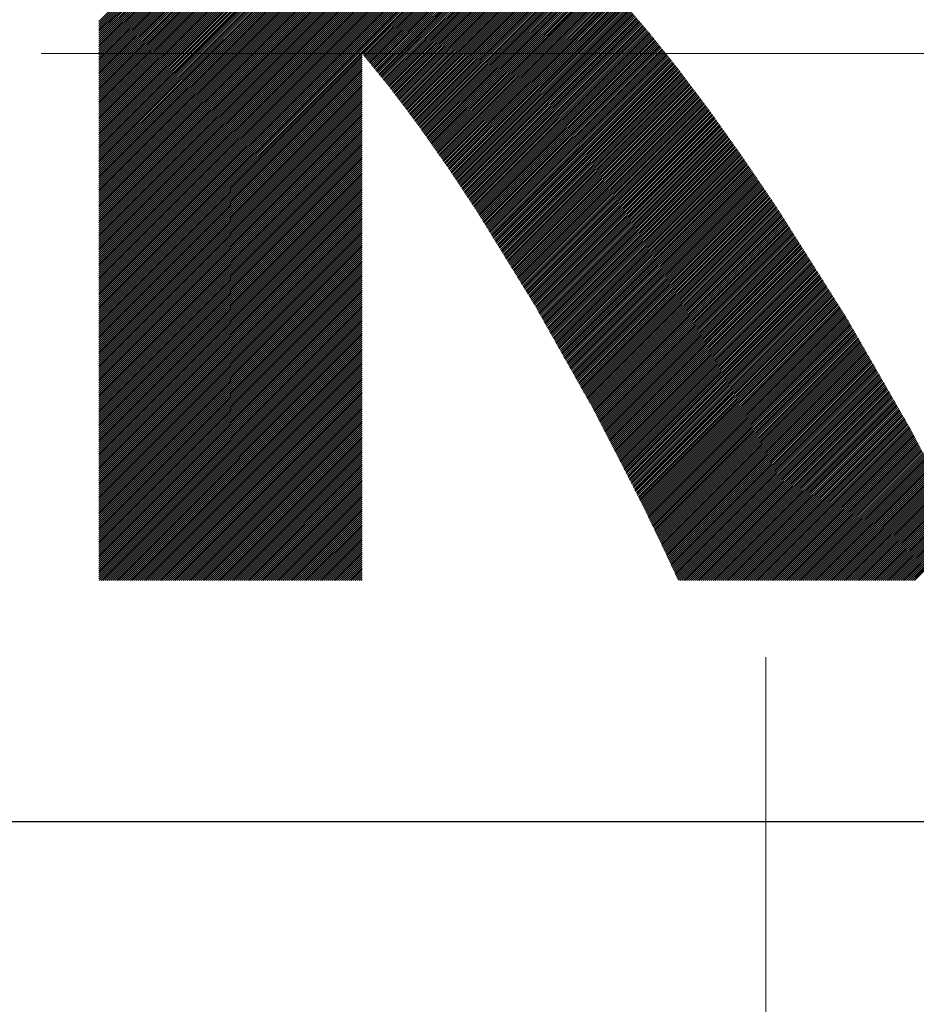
# Model space of a CAD drawing. Header units: millimetres. Extents: x 0 to 594, y 0 to 420.
# Tile 17 of 118: x 182.28 to 186.37, y 189.62 to 194.11. Entities that reach past the tile are written whole.
import ezdxf

# ---------------------------------------------------------------- set-up
doc = ezdxf.new("R2010")
doc.units = ezdxf.units.MM
doc.header["$LTSCALE"] = 0.257233
doc.linetypes.add('CENTER', pattern=[50.8, 31.75, -6.35, 6.35, -6.35])
doc.layers.add('NoLayerName_001', color=7, linetype='Continuous')
doc.layers.add('NoLayerName_002', color=7, linetype='Continuous')

# ---------------------------------------------------------------- blocks, each defined once
blk = doc.blocks.new('JZB_0011')
at = {"layer": 'NoLayerName_002', "color": 164, "linetype": 'Continuous', "lineweight": 25}
for p, q in [((12.9582, 1.713), (16.0848, 4.8396)), ((12.9582, 1.7041), (16.0937, 4.8396)), ((12.9582, 1.6952), (16.1026, 4.8396)), ((12.9582, 1.6863), (16.1115, 4.8396)), ((12.9582, 1.6773), (16.1204, 4.8396)), ((12.9582, 1.6684), (16.1293, 4.8396)), ((12.9582, 1.6595), (16.1383, 4.8396)), ((12.9582, 1.6506), (16.1472, 4.8396)), ((12.9582, 1.6417), (16.1561, 4.8396)), ((12.9582, 1.6328), (16.165, 4.8396)), ((12.9582, 1.6239), (16.1739, 4.8396)), ((12.9582, 1.615), (16.1828, 4.8396)), ((12.9582, 1.6061), (16.1917, 4.8396)), ((12.9582, 1.5972), (16.2006, 4.8396)), ((12.9582, 1.5883), (16.2095, 4.8396)), ((12.9582, 1.5794), (16.2184, 4.8396)), ((12.9582, 1.5704), (16.2273, 4.8396)), ((12.9582, 1.5615), (16.2362, 4.8396)), ((12.9582, 1.5526), (16.2452, 4.8396)), ((12.9582, 1.5437), (16.2541, 4.8396)), ((12.9582, 1.5348), (16.263, 4.8396)), ((12.9582, 1.5259), (16.2719, 4.8396)), ((12.9582, 1.517), (16.2808, 4.8396)), ((12.9582, 1.5081), (16.2897, 4.8396)), ((12.9582, 1.4992), (16.2986, 4.8396)), ((12.9582, 1.4903), (16.3075, 4.8396)), ((12.9582, 1.4814), (16.3164, 4.8396)), ((12.9582, 1.4725), (16.3253, 4.8396)), ((12.9582, 1.4635), (16.3342, 4.8396)), ((12.9582, 1.4546), (16.3431, 4.8396)), ((12.9582, 1.4457), (16.3521, 4.8396)), ((12.9582, 1.4368), (16.361, 4.8396)), ((12.9582, 1.4279), (16.3699, 4.8396)), ((12.9582, 1.419), (16.3788, 4.8396)), ((12.9582, 1.4101), (16.3877, 4.8396)), ((12.9582, 1.4012), (16.3966, 4.8396)), ((12.9582, 1.3923), (16.4055, 4.8396)), ((12.9582, 1.3834), (16.4144, 4.8396)), ((12.9582, 1.3745), (16.4233, 4.8396)), ((12.9582, 1.3656), (16.4322, 4.8396)), ((12.9582, 1.3566), (16.4411, 4.8396)), ((12.9582, 1.3477), (16.45, 4.8396)), ((12.9582, 1.3388), (16.459, 4.8396)), ((12.9582, 1.3299), (16.4679, 4.8396)), ((12.9582, 1.321), (16.4768, 4.8396)), ((12.9582, 1.3121), (16.4857, 4.8396)), ((12.9582, 1.3032), (16.4946, 4.8396)), ((12.9582, 1.2943), (16.5035, 4.8396)), ((12.9582, 1.2854), (16.5124, 4.8396)), ((12.9582, 1.2765), (16.5213, 4.8396)), ((12.9582, 1.2676), (16.5302, 4.8396)), ((12.9582, 1.2587), (16.5391, 4.8396)), ((12.9582, 1.2497), (16.548, 4.8396)), ((12.9582, 1.2408), (16.5569, 4.8396)), ((14.1616, 2.4353), (16.5659, 4.8396)), ((14.1656, 2.4304), (16.5748, 4.8396)), ((14.1696, 2.4255), (16.5837, 4.8396)), ((14.1736, 2.4205), (16.5926, 4.8396)), ((14.1776, 2.4156), (16.6015, 4.8396)), ((14.1816, 2.4107), (16.6104, 4.8396)), ((14.1856, 2.4058), (16.6193, 4.8396)), ((14.1896, 2.4009), (16.6282, 4.8396)), ((14.1936, 2.396), (16.6371, 4.8396)), ((14.1976, 2.3911), (16.646, 4.8396)), ((14.2016, 2.3862), (16.6549, 4.8396)), ((14.2056, 2.3813), (16.6638, 4.8396)), ((14.2096, 2.3764), (16.6728, 4.8396)), ((14.2136, 2.3715), (16.6817, 4.8396)), ((14.2176, 2.3666), (16.6906, 4.8396)), ((14.2216, 2.3617), (16.6995, 4.8396)), ((14.2256, 2.3568), (16.7084, 4.8396)), ((14.2296, 2.3519), (16.7173, 4.8396)), ((14.2337, 2.347), (16.7262, 4.8396)), ((14.2377, 2.3421), (16.7351, 4.8396)), ((14.2417, 2.3372), (16.744, 4.8396)), ((14.2457, 2.3323), (16.7529, 4.8396)), ((14.2497, 2.3274), (16.7618, 4.8396)), ((14.2537, 2.3225), (16.7707, 4.8396)), ((14.2577, 2.3176), (16.7797, 4.8396)), ((14.2617, 2.3127), (16.7886, 4.8396)), ((14.2657, 2.3078), (16.7975, 4.8396)), ((14.2697, 2.3029), (16.8064, 4.8396)), ((14.2737, 2.298), (16.8153, 4.8396)), ((14.2777, 2.2931), (16.8242, 4.8396)), ((14.2817, 2.2882), (16.8331, 4.8396)), ((14.2857, 2.2832), (16.842, 4.8396)), ((14.2895, 2.2781), (16.8509, 4.8396)), ((14.2933, 2.273), (16.8598, 4.8396)), ((14.2971, 2.2679), (16.8687, 4.8396)), ((14.301, 2.2629), (16.8777, 4.8396)), ((14.3048, 2.2578), (16.8866, 4.8396)), ((14.3086, 2.2527), (16.8955, 4.8396)), ((14.3124, 2.2476), (16.9044, 4.8396)), ((14.3162, 2.2425), (16.9133, 4.8396)), ((14.3201, 2.2374), (16.9222, 4.8396)), ((14.3239, 2.2323), (16.9311, 4.8396)), ((14.3277, 2.2273), (16.94, 4.8396)), ((14.3315, 2.2222), (16.9489, 4.8396)), ((14.3354, 2.2171), (16.9578, 4.8396)), ((14.3392, 2.212), (16.9471, 4.82)), ((14.343, 2.2069), (16.9356, 4.7996)), ((14.3468, 2.2018), (16.9241, 4.7791)), ((14.3507, 2.1968), (16.9126, 4.7587)), ((14.3545, 2.1917), (16.9011, 4.7383)), ((14.3583, 2.1866), (16.889, 4.7173)), ((14.3621, 2.1815), (16.8759, 4.6953)), ((14.366, 2.1764), (16.8628, 4.6733)), ((14.3698, 2.1713), (16.8497, 4.6513)), ((14.3736, 2.1662), (16.8366, 4.6293)), ((14.3774, 2.1612), (16.8235, 4.6073)), ((14.3813, 2.1561), (16.8104, 4.5853)), ((14.3851, 2.151), (16.7973, 4.5633)), ((14.3889, 2.1459), (16.7842, 4.5412)), ((14.3927, 2.1408), (16.7711, 4.5192)), ((14.3965, 2.1357), (16.7564, 4.4956)), ((14.4004, 2.1307), (16.7411, 4.4714)), ((14.4042, 2.1256), (16.7258, 4.4471)), ((14.408, 2.1205), (16.7104, 4.4229)), ((14.4118, 2.1154), (16.6951, 4.3987)), ((14.4156, 2.1103), (16.6798, 4.3744)), ((14.4193, 2.105), (16.6644, 4.3502)), ((14.423, 2.0998), (16.6491, 4.3259)), ((14.4267, 2.0946), (16.6338, 4.3017)), ((14.4303, 2.0893), (16.6155, 4.2745)), ((14.434, 2.0841), (16.5965, 4.2466)), ((14.4377, 2.0789), (16.5775, 4.2187)), ((14.4414, 2.0736), (16.5585, 4.1908)), ((14.445, 2.0684), (16.5395, 4.1629)), ((14.4487, 2.0632), (16.5205, 4.135)), ((14.4524, 2.058), (16.5015, 4.1071)), ((14.4561, 2.0527), (16.4825, 4.0792)), ((14.4597, 2.0475), (16.4635, 4.0513)), ((14.4634, 2.0423), (16.4445, 4.0234)), ((14.4671, 2.037), (16.4255, 3.9955)), ((14.4708, 2.0318), (16.4065, 3.9675)), ((14.4744, 2.0266), (16.3875, 3.9396)), ((14.4781, 2.0213), (16.3685, 3.9117)), ((14.4818, 2.0161), (16.3495, 3.8838)), ((14.4855, 2.0109), (16.3285, 3.8539)), ((14.4892, 2.0056), (16.3034, 3.8199)), ((12.9582, 2.586), (14.1582, 3.786)), ((12.9582, 2.5771), (14.1582, 3.7771)), ((12.9582, 2.5682), (14.1582, 3.7682)), ((14.4928, 2.0004), (16.2782, 3.7858)), ((12.9582, 2.5593), (14.1582, 3.7593)), ((12.9582, 2.5504), (14.1582, 3.7504)), ((12.9582, 2.5415), (14.1582, 3.7415)), ((12.9582, 2.5326), (14.1582, 3.7326)), ((12.9582, 2.5236), (14.1582, 3.7236)), ((14.4965, 1.9952), (16.253, 3.7517)), ((12.9582, 2.5147), (14.1582, 3.7147)), ((12.9582, 2.5058), (14.1582, 3.7058)), ((12.9582, 2.4969), (14.1582, 3.6969)), ((12.9582, 2.488), (14.1582, 3.688)), ((12.9582, 2.4791), (14.1582, 3.6791)), ((14.5002, 1.9899), (16.2279, 3.7176)), ((14.5039, 1.9847), (16.2027, 3.6836)), ((12.9582, 2.4702), (14.1582, 3.6702)), ((12.9582, 2.4613), (14.1582, 3.6613)), ((12.9582, 2.4524), (14.1582, 3.6524)), ((12.9582, 2.4435), (14.1582, 3.6435)), ((12.9582, 2.4346), (14.1582, 3.6346)), ((14.5075, 1.9795), (16.1775, 3.6495)), ((12.9582, 2.4257), (14.1582, 3.6257)), ((12.9582, 2.4167), (14.1582, 3.6167)), ((12.9582, 2.4078), (14.1582, 3.6078)), ((12.9582, 2.3989), (14.1582, 3.5989)), ((12.9582, 2.39), (14.1582, 3.59)), ((14.5112, 1.9742), (16.1524, 3.6154)), ((12.9582, 2.3811), (14.1582, 3.5811)), ((12.9582, 2.3722), (14.1582, 3.5722)), ((12.9582, 2.3633), (14.1582, 3.5633)), ((12.9582, 2.3544), (14.1582, 3.5544)), ((12.9582, 2.3455), (14.1582, 3.5455)), ((14.5149, 1.969), (16.1272, 3.5813)), ((14.5186, 1.9638), (16.102, 3.5473)), ((12.9582, 2.3366), (14.1582, 3.5366)), ((12.9582, 2.3277), (14.1582, 3.5277)), ((12.9582, 2.3188), (14.1582, 3.5188)), ((12.9582, 2.3098), (14.1582, 3.5098)), ((12.9582, 2.3009), (14.1582, 3.5009)), ((14.5222, 1.9585), (16.0769, 3.5132)), ((12.9582, 2.292), (14.1582, 3.492)), ((12.9582, 2.2831), (14.1582, 3.4831)), ((12.9582, 2.2742), (14.1582, 3.4742)), ((12.9582, 2.2653), (14.1582, 3.4653)), ((12.9582, 2.2564), (14.1582, 3.4564)), ((14.5259, 1.9533), (16.0517, 3.4791)), ((12.9582, 2.2475), (14.1582, 3.4475)), ((12.9582, 2.2386), (14.1582, 3.4386)), ((12.9582, 2.2297), (14.1582, 3.4297)), ((12.9582, 2.2208), (14.1582, 3.4208)), ((12.9582, 2.2119), (14.1582, 3.4119)), ((14.5296, 1.9481), (16.0248, 3.4433)), ((12.9582, 2.2029), (14.1582, 3.4029)), ((12.9582, 2.194), (14.1582, 3.394)), ((12.9582, 2.1851), (14.1582, 3.3851)), ((12.9582, 2.1762), (14.1582, 3.3762)), ((12.9582, 2.1673), (14.1582, 3.3673)), ((14.5333, 1.9428), (15.9929, 3.4025)), ((12.9582, 2.1584), (14.1582, 3.3584)), ((12.9582, 2.1495), (14.1582, 3.3495)), ((12.9582, 2.1406), (14.1582, 3.3406)), ((12.9582, 2.1317), (14.1582, 3.3317)), ((12.9582, 2.1228), (14.1582, 3.3228)), ((14.5369, 1.9376), (15.961, 3.3616)), ((14.5406, 1.9324), (15.9291, 3.3208)), ((12.9582, 2.1139), (14.1582, 3.3139)), ((12.9582, 2.105), (14.1582, 3.3049)), ((12.9582, 2.096), (14.1582, 3.296)), ((12.9582, 2.0871), (14.1582, 3.2871)), ((12.9582, 2.0782), (14.1582, 3.2782)), ((14.5443, 1.9272), (15.8971, 3.28)), ((12.9582, 2.0693), (14.1582, 3.2693)), ((12.9582, 2.0604), (14.1582, 3.2604)), ((12.9582, 2.0515), (14.1582, 3.2515)), ((12.9582, 2.0426), (14.1582, 3.2426)), ((12.9582, 2.0337), (14.1582, 3.2337)), ((14.548, 1.9219), (15.8612, 3.2352)), ((12.9582, 2.0248), (14.1582, 3.2248)), ((12.9582, 2.0159), (14.1582, 3.2159)), ((12.9582, 2.007), (14.1582, 3.207)), ((12.9582, 1.9981), (14.1582, 3.198)), ((12.9582, 1.9891), (14.1582, 3.1891)), ((14.5515, 1.9165), (15.8225, 3.1876)), ((12.9582, 1.9802), (14.1582, 3.1802)), ((12.9582, 1.9713), (14.1582, 3.1713)), ((12.9582, 1.9624), (14.1582, 3.1624)), ((12.9582, 1.9535), (14.1582, 3.1535)), ((12.9582, 1.9446), (14.1582, 3.1446)), ((14.5551, 1.9112), (15.7838, 3.1399)), ((12.9582, 1.9357), (14.1582, 3.1357)), ((12.9582, 1.9268), (14.1582, 3.1268)), ((12.9582, 1.9179), (14.1582, 3.1179)), ((12.9582, 1.909), (14.1582, 3.109)), ((12.9582, 1.9001), (14.1582, 3.1001)), ((12.9582, 1.8912), (14.1582, 3.0911)), ((12.9582, 1.8822), (14.1582, 3.0822)), ((12.9582, 1.8733), (14.1582, 3.0733)), ((12.9582, 1.8644), (14.1582, 3.0644)), ((12.9582, 1.8555), (14.1582, 3.0555)), ((14.5586, 1.9058), (15.7451, 3.0923)), ((12.9582, 1.8466), (14.1582, 3.0466)), ((12.9582, 1.8377), (14.1582, 3.0377)), ((12.9582, 1.8288), (14.1582, 3.0288)), ((12.9582, 1.8199), (14.1582, 3.0199)), ((12.9582, 1.811), (14.1582, 3.011)), ((14.5622, 1.9005), (15.6966, 3.0349)), ((12.9582, 1.8021), (14.1582, 3.0021)), ((12.9582, 1.7932), (14.1582, 2.9932)), ((12.9582, 1.7842), (14.1582, 2.9842)), ((12.9582, 1.7753), (14.1582, 2.9753)), ((12.9582, 1.7664), (14.1582, 2.9664)), ((14.5657, 1.8951), (15.6467, 2.9761)), ((12.9582, 1.7575), (14.1582, 2.9575)), ((12.9582, 1.7486), (14.1582, 2.9486)), ((12.9582, 1.7397), (14.1582, 2.9397)), ((12.9582, 1.7308), (14.1582, 2.9308)), ((12.9582, 1.7219), (14.1582, 2.9219)), ((14.5693, 1.8898), (15.593, 2.9134)), ((14.5728, 1.8844), (15.519, 2.8306)), ((14.5764, 1.879), (15.397, 2.6997)), ((14.5799, 1.8737), (15.3619, 2.6557)), ((14.5835, 1.8683), (15.3659, 2.6507)), ((14.587, 1.863), (15.3701, 2.6461)), ((14.5906, 1.8576), (15.3743, 2.6414)), ((14.5941, 1.8523), (15.3786, 2.6367)), ((14.5977, 1.8469), (15.3827, 2.632)), ((14.6012, 1.8416), (15.3869, 2.6273)), ((14.6048, 1.8362), (15.3911, 2.6225)), ((14.6083, 1.8308), (15.3953, 2.6178)), ((14.6119, 1.8255), (15.3995, 2.6131)), ((14.6154, 1.8201), (15.4037, 2.6084)), ((14.619, 1.8148), (15.4078, 2.6036)), ((14.6225, 1.8094), (15.4119, 2.5988)), ((14.6261, 1.8041), (15.416, 2.594)), ((14.6297, 1.7987), (15.4201, 2.5892)), ((14.6332, 1.7933), (15.4242, 2.5844)), ((14.6368, 1.788), (15.4283, 2.5796)), ((14.6403, 1.7826), (15.4324, 2.5748)), ((14.6439, 1.7773), (15.4365, 2.57)), ((14.6474, 1.7719), (15.4406, 2.5652)), ((14.651, 1.7666), (15.4447, 2.5603)), ((14.6545, 1.7612), (15.4488, 2.5555)), ((14.6581, 1.7559), (15.4529, 2.5507)), ((14.6616, 1.7505), (15.457, 2.5459)), ((14.6652, 1.7451), (15.4612, 2.5411)), ((14.6687, 1.7398), (15.4653, 2.5363)), ((14.6723, 1.7344), (15.4693, 2.5314)), ((14.6758, 1.7291), (15.4733, 2.5265)), ((14.6794, 1.7237), (15.4772, 2.5216)), ((14.6829, 1.7183), (15.4812, 2.5166)), ((14.6863, 1.7128), (15.4851, 2.5117)), ((14.6896, 1.7073), (15.4891, 2.5067)), ((14.693, 1.7017), (15.4931, 2.5018)), ((14.6964, 1.6962), (15.497, 2.4968)), ((14.6998, 1.6907), (15.501, 2.4919)), ((14.7032, 1.6852), (15.505, 2.4869)), ((14.7066, 1.6797), (15.5089, 2.482)), ((14.71, 1.6742), (15.5129, 2.477)), ((14.7134, 1.6687), (15.5169, 2.4721)), ((14.7168, 1.6631), (15.5208, 2.4672)), ((12.9582, 1.2319), (14.1582, 2.4319)), ((12.9582, 1.223), (14.1582, 2.423)), ((14.7202, 1.6576), (15.5248, 2.4622)), ((14.7236, 1.6521), (15.5287, 2.4573)), ((14.727, 1.6466), (15.5327, 2.4523)), ((14.7304, 1.6411), (15.5367, 2.4474)), ((14.7338, 1.6356), (15.5406, 2.4424)), ((14.7372, 1.6301), (15.5446, 2.4375)), ((14.7406, 1.6245), (15.5486, 2.4325)), ((14.744, 1.619), (15.5525, 2.4276)), ((14.7473, 1.6135), (15.5565, 2.4227)), ((12.9582, 1.2141), (14.1582, 2.4141)), ((12.9582, 1.2052), (14.1582, 2.4052)), ((12.9582, 1.1963), (14.1582, 2.3963)), ((12.9582, 1.1874), (14.1582, 2.3874)), ((12.9582, 1.1785), (14.1582, 2.3785)), ((14.7507, 1.608), (15.5604, 2.4177)), ((14.7541, 1.6025), (15.5644, 2.4128)), ((14.7575, 1.597), (15.5684, 2.4078)), ((14.7609, 1.5915), (15.5723, 2.4029)), ((14.7643, 1.5859), (15.5763, 2.3979)), ((14.7677, 1.5804), (15.5803, 2.393)), ((14.7711, 1.5749), (15.5842, 2.388)), ((14.7745, 1.5694), (15.5882, 2.3831)), ((14.7779, 1.5639), (15.5922, 2.3781)), ((12.9582, 1.1696), (14.1582, 2.3696)), ((12.9582, 1.1607), (14.1582, 2.3607)), ((12.9582, 1.1518), (14.1582, 2.3517)), ((12.9582, 1.1428), (14.1582, 2.3428)), ((12.9582, 1.1339), (14.1582, 2.3339)), ((14.7813, 1.5584), (15.5961, 2.3732)), ((14.7847, 1.5529), (15.6001, 2.3683)), ((14.7881, 1.5473), (15.6039, 2.3632)), ((14.7915, 1.5418), (15.6077, 2.3581)), ((14.7949, 1.5363), (15.6116, 2.353)), ((14.7983, 1.5308), (15.6154, 2.3479)), ((14.8017, 1.5253), (15.6192, 2.3428)), ((14.8051, 1.5198), (15.623, 2.3377)), ((14.8084, 1.5143), (15.6268, 2.3326)), ((12.9582, 1.125), (14.1582, 2.325)), ((12.9582, 1.1161), (14.1582, 2.3161)), ((12.9582, 1.1072), (14.1582, 2.3072)), ((12.9582, 1.0983), (14.1582, 2.2983)), ((12.9582, 1.0894), (14.1582, 2.2894)), ((14.8118, 1.5087), (15.6306, 2.3276)), ((14.8152, 1.5032), (15.6345, 2.3225)), ((14.8186, 1.4977), (15.6383, 2.3174)), ((14.822, 1.4922), (15.6421, 2.3123)), ((14.8254, 1.4867), (15.6459, 2.3072)), ((14.8288, 1.4812), (15.6497, 2.3021)), ((14.8322, 1.4757), (15.6536, 2.297)), ((14.8356, 1.4701), (15.6574, 2.2919)), ((12.9582, 1.0805), (14.1582, 2.2805)), ((12.9582, 1.0716), (14.1582, 2.2716)), ((12.9582, 1.0627), (14.1582, 2.2627)), ((12.9582, 1.0538), (14.1582, 2.2538)), ((12.9582, 1.0448), (14.1582, 2.2448)), ((14.839, 1.4646), (15.6612, 2.2868)), ((14.8424, 1.4591), (15.665, 2.2817)), ((14.8458, 1.4536), (15.6688, 2.2767)), ((14.8492, 1.4481), (15.6727, 2.2716)), ((14.8526, 1.4426), (15.6765, 2.2665)), ((14.856, 1.4371), (15.6803, 2.2614)), ((14.8594, 1.4316), (15.6841, 2.2563)), ((14.8628, 1.426), (15.6879, 2.2512)), ((14.8662, 1.4205), (15.6917, 2.2461)), ((12.9582, 1.0359), (14.1582, 2.2359)), ((12.9582, 1.027), (14.1582, 2.227)), ((12.9582, 1.0181), (14.1582, 2.2181)), ((12.9582, 1.0092), (14.1582, 2.2092)), ((12.9582, 1.0003), (14.1582, 2.2003)), ((14.8695, 1.415), (15.6956, 2.241)), ((14.8729, 1.4095), (15.6994, 2.2359)), ((14.8763, 1.404), (15.7032, 2.2308)), ((14.8797, 1.3985), (15.707, 2.2258)), ((14.8831, 1.393), (15.7108, 2.2207)), ((14.8865, 1.3874), (15.7147, 2.2156)), ((14.8899, 1.3819), (15.7185, 2.2105)), ((14.8933, 1.3764), (15.7223, 2.2054)), ((14.8967, 1.3709), (15.7261, 2.2003)), ((12.9582, 0.9914), (14.1582, 2.1914)), ((12.9582, 0.9825), (14.1582, 2.1825)), ((12.9582, 0.9736), (14.1582, 2.1736)), ((12.9582, 0.9647), (14.1582, 2.1647)), ((12.9582, 0.9558), (14.1582, 2.1558)), ((14.9001, 1.3654), (15.7299, 2.1952)), ((14.9035, 1.3599), (15.7338, 2.1901)), ((14.9069, 1.3544), (15.7376, 2.185)), ((14.9103, 1.3488), (15.7414, 2.18)), ((14.9137, 1.3433), (15.7452, 2.1748)), ((14.9171, 1.3378), (15.7489, 2.1696)), ((14.9205, 1.3323), (15.7526, 2.1644)), ((14.9239, 1.3268), (15.7563, 2.1592)), ((14.9273, 1.3213), (15.76, 2.154)), ((12.9582, 0.9469), (14.1582, 2.1469)), ((12.9582, 0.9379), (14.1582, 2.1379)), ((12.9582, 0.929), (14.1582, 2.129)), ((12.9582, 0.9201), (14.1582, 2.1201)), ((12.9582, 0.9112), (14.1582, 2.1112)), ((14.9306, 1.3158), (15.7637, 2.1488)), ((14.934, 1.3102), (15.7674, 2.1436)), ((14.9374, 1.3047), (15.7711, 2.1384)), ((14.9408, 1.2992), (15.7748, 2.1332)), ((14.9442, 1.2937), (15.7785, 2.1279)), ((14.9476, 1.2882), (15.7822, 2.1227)), ((14.9508, 1.2825), (15.7859, 2.1175)), ((14.954, 1.2768), (15.7896, 2.1123)), ((12.9582, 0.9023), (14.1582, 2.1023)), ((12.9582, 0.8934), (14.1582, 2.0934)), ((12.9582, 0.8845), (14.1582, 2.0845)), ((12.9582, 0.8756), (14.1582, 2.0756)), ((12.9582, 0.8667), (14.1582, 2.0667)), ((14.9572, 1.2711), (15.7933, 2.1071)), ((14.9604, 1.2654), (15.797, 2.1019)), ((14.9636, 1.2597), (15.8007, 2.0967)), ((14.9669, 1.254), (15.8044, 2.0915)), ((14.9701, 1.2483), (15.8081, 2.0863)), ((14.9733, 1.2426), (15.8118, 2.0811)), ((14.9765, 1.2369), (15.8155, 2.0759)), ((14.9797, 1.2312), (15.8192, 2.0707)), ((14.9829, 1.2255), (15.8229, 2.0655)), ((12.9582, 0.8578), (14.1582, 2.0578)), ((12.9582, 0.8489), (14.1582, 2.0489)), ((12.9582, 0.84), (14.1582, 2.04)), ((12.9582, 0.831), (14.1582, 2.031)), ((12.9582, 0.8221), (14.1582, 2.0221)), ((14.9861, 1.2198), (15.8266, 2.0603)), ((14.9893, 1.2141), (15.8303, 2.055)), ((14.9925, 1.2084), (15.834, 2.0498)), ((14.9957, 1.2027), (15.8377, 2.0446)), ((14.999, 1.197), (15.8414, 2.0394)), ((15.0022, 1.1913), (15.8451, 2.0342)), ((15.0054, 1.1856), (15.8488, 2.029)), ((15.0086, 1.1799), (15.8525, 2.0238)), ((15.0118, 1.1742), (15.8562, 2.0186)), ((12.9582, 0.8132), (14.1582, 2.0132)), ((12.9582, 0.8043), (14.1582, 2.0043)), ((12.9582, 0.7954), (14.1582, 1.9954)), ((12.9582, 0.7865), (14.1582, 1.9865)), ((12.9582, 0.7776), (14.1582, 1.9776)), ((15.015, 1.1685), (15.8599, 2.0134)), ((15.0182, 1.1628), (15.8636, 2.0082)), ((15.0214, 1.1571), (15.8673, 2.003)), ((15.0246, 1.1514), (15.871, 1.9978)), ((15.0279, 1.1457), (15.8747, 1.9926)), ((15.0311, 1.14), (15.8784, 1.9873)), ((15.0343, 1.1343), (15.8821, 1.9821)), ((15.0375, 1.1286), (15.8858, 1.9769)), ((12.9582, 0.7687), (14.1582, 1.9687)), ((12.9582, 0.7598), (14.1582, 1.9598)), ((12.9582, 0.7509), (14.1582, 1.9509)), ((12.9582, 0.742), (14.1582, 1.942)), ((12.9582, 0.7331), (14.1582, 1.9331)), ((15.0407, 1.1229), (15.8895, 1.9717)), ((15.0439, 1.1172), (15.8932, 1.9665)), ((15.0471, 1.1115), (15.8968, 1.9612)), ((15.0503, 1.1058), (15.9004, 1.9559)), ((15.0535, 1.1001), (15.904, 1.9506)), ((15.0567, 1.0944), (15.9076, 1.9453)), ((15.06, 1.0887), (15.9112, 1.94)), ((15.0632, 1.083), (15.9148, 1.9347)), ((15.0664, 1.0773), (15.9184, 1.9294)), ((12.9582, 0.7241), (14.1582, 1.9241)), ((12.9582, 0.7152), (14.1582, 1.9152)), ((12.9582, 0.7063), (14.1582, 1.9063)), ((12.9582, 0.6974), (14.1582, 1.8974)), ((12.9582, 0.6885), (14.1582, 1.8885)), ((15.0696, 1.0716), (15.922, 1.9241)), ((15.0728, 1.0659), (15.9256, 1.9188)), ((15.076, 1.0602), (15.9292, 1.9134)), ((15.0792, 1.0545), (15.9328, 1.9081)), ((15.0824, 1.0488), (15.9364, 1.9028)), ((15.0856, 1.0432), (15.94, 1.8975)), ((15.0889, 1.0375), (15.9436, 1.8922)), ((15.0921, 1.0318), (15.9472, 1.8869)), ((12.9582, 0.6796), (14.1582, 1.8796)), ((12.9582, 0.6707), (14.1582, 1.8707)), ((12.9582, 0.6618), (14.1582, 1.8618)), ((12.9582, 0.6529), (14.1582, 1.8529)), ((12.9582, 0.644), (14.1582, 1.844)), ((15.0953, 1.0261), (15.9508, 1.8816)), ((15.0985, 1.0204), (15.9544, 1.8763)), ((15.1017, 1.0147), (15.958, 1.871)), ((15.1049, 1.009), (15.9616, 1.8656)), ((15.1081, 1.0033), (15.9652, 1.8603)), ((15.1113, 0.9976), (15.9688, 1.855)), ((15.1145, 0.9919), (15.9724, 1.8497)), ((15.1178, 0.9862), (15.976, 1.8444)), ((12.9582, 0.6351), (14.1582, 1.8351)), ((12.9582, 0.6262), (14.1582, 1.8261)), ((12.9582, 0.6172), (14.1582, 1.8172)), ((12.9582, 0.6083), (14.1582, 1.8083)), ((12.9582, 0.5994), (14.1582, 1.7994)), ((15.121, 0.9805), (15.9796, 1.8391)), ((15.1242, 0.9748), (15.9832, 1.8338)), ((15.1274, 0.9691), (15.9868, 1.8285)), ((15.1306, 0.9634), (15.9904, 1.8232)), ((15.1338, 0.9577), (15.994, 1.8178)), ((15.137, 0.952), (15.9976, 1.8125)), ((15.1402, 0.9463), (16.0012, 1.8072)), ((15.1434, 0.9406), (16.0048, 1.8019)), ((15.1466, 0.9349), (16.0084, 1.7966)), ((16.6787, 0.0438), (18.4341, 1.7993)), ((16.6815, 0.0556), (18.4252, 1.7993)), ((12.9582, 0.5905), (14.1582, 1.7905)), ((12.9582, 0.5816), (14.1582, 1.7816)), ((12.9582, 0.5727), (14.1582, 1.7727)), ((12.9582, 0.5638), (14.1582, 1.7638)), ((12.9582, 0.5549), (14.1582, 1.7549)), ((15.1499, 0.9292), (16.012, 1.7913)), ((15.1531, 0.9235), (16.0156, 1.786)), ((15.1563, 0.9178), (16.0192, 1.7807)), ((15.1595, 0.9121), (16.0227, 1.7754)), ((15.1627, 0.9064), (16.0263, 1.7701)), ((15.1659, 0.9007), (16.0299, 1.7647)), ((15.1691, 0.895), (16.0335, 1.7594)), ((15.1723, 0.8893), (16.0371, 1.7541)), ((12.9582, 0.546), (14.1582, 1.746)), ((12.9582, 0.5371), (14.1582, 1.7371)), ((12.9582, 0.5282), (14.1582, 1.7282)), ((12.9582, 0.5193), (14.1582, 1.7192)), ((12.9582, 0.5103), (14.1582, 1.7103)), ((15.1755, 0.8836), (16.0407, 1.7488)), ((15.1788, 0.8779), (16.0443, 1.7435)), ((15.182, 0.8722), (16.0479, 1.7382)), ((15.1852, 0.8665), (16.0515, 1.7328)), ((15.1884, 0.8608), (16.0549, 1.7274)), ((15.1916, 0.8551), (16.0584, 1.7219)), ((15.1948, 0.8494), (16.0618, 1.7165)), ((15.198, 0.8437), (16.0653, 1.711)), ((15.2012, 0.838), (16.0687, 1.7055)), ((12.9582, 0.5014), (14.1582, 1.7014)), ((12.9582, 0.4925), (14.1582, 1.6925)), ((12.9582, 0.4836), (14.1582, 1.6836)), ((12.9582, 0.4747), (14.1582, 1.6747)), ((12.9582, 0.4658), (14.1582, 1.6658)), ((15.2043, 0.8322), (16.0722, 1.7001)), ((15.2073, 0.8263), (16.0756, 1.6946)), ((15.2103, 0.8204), (16.0791, 1.6892)), ((15.2134, 0.8145), (16.0825, 1.6837)), ((15.2164, 0.8087), (16.086, 1.6783)), ((15.2194, 0.8028), (16.0895, 1.6728)), ((15.2225, 0.7969), (16.0929, 1.6673)), ((15.2255, 0.791), (16.0964, 1.6619)), ((12.9582, 0.4569), (14.1582, 1.6569)), ((12.9582, 0.448), (14.1582, 1.648)), ((12.9582, 0.4391), (14.1582, 1.6391)), ((12.9582, 0.4302), (14.1582, 1.6302)), ((12.9582, 0.4213), (14.1582, 1.6213)), ((15.2285, 0.7852), (16.0998, 1.6564)), ((15.2316, 0.7793), (16.1033, 1.651)), ((15.2346, 0.7734), (16.1067, 1.6455)), ((15.2376, 0.7675), (16.1102, 1.6401)), ((15.2407, 0.7617), (16.1136, 1.6346)), ((15.2437, 0.7558), (16.1171, 1.6292)), ((15.2467, 0.7499), (16.1205, 1.6237)), ((15.2498, 0.744), (16.124, 1.6182)), ((12.9582, 0.4124), (14.1582, 1.6123)), ((12.9582, 0.4034), (14.1582, 1.6034)), ((12.9582, 0.3945), (14.1582, 1.5945)), ((12.9582, 0.3856), (14.1582, 1.5856)), ((12.9582, 0.3767), (14.1582, 1.5767)), ((15.2528, 0.7382), (16.1274, 1.6128)), ((15.2559, 0.7323), (16.1309, 1.6073)), ((15.2589, 0.7264), (16.1343, 1.6019)), ((15.2619, 0.7206), (16.1378, 1.5964)), ((15.265, 0.7147), (16.1412, 1.591)), ((15.268, 0.7088), (16.1447, 1.5855)), ((15.271, 0.7029), (16.1481, 1.5801)), ((15.2741, 0.6971), (16.1516, 1.5746)), ((12.9582, 0.3678), (14.1582, 1.5678)), ((12.9582, 0.3589), (14.1582, 1.5589)), ((12.9582, 0.35), (14.1582, 1.55)), ((12.9582, 0.3411), (14.1582, 1.5411)), ((12.9582, 0.3322), (14.1582, 1.5322)), ((15.2771, 0.6912), (16.155, 1.5691)), ((15.2801, 0.6853), (16.1585, 1.5637)), ((15.2832, 0.6794), (16.162, 1.5582)), ((15.2862, 0.6736), (16.1654, 1.5528)), ((15.2892, 0.6677), (16.1689, 1.5473)), ((15.2923, 0.6618), (16.1723, 1.5419)), ((15.2953, 0.6559), (16.1758, 1.5364)), ((15.2983, 0.6501), (16.1792, 1.5309)), ((15.3014, 0.6442), (16.1827, 1.5255)), ((12.9582, 0.3233), (14.1582, 1.5233)), ((12.9582, 0.3144), (14.1582, 1.5144)), ((12.9582, 0.3055), (14.1582, 1.5054)), ((12.9582, 0.2965), (14.1582, 1.4965)), ((12.9582, 0.2876), (14.1582, 1.4876)), ((15.3044, 0.6383), (16.1861, 1.52)), ((15.3074, 0.6324), (16.1896, 1.5146)), ((15.3105, 0.6266), (16.193, 1.5091)), ((15.3135, 0.6207), (16.1965, 1.5037)), ((15.3165, 0.6148), (16.1999, 1.4982)), ((15.3196, 0.6089), (16.2034, 1.4928)), ((15.3226, 0.6031), (16.2068, 1.4873)), ((15.3256, 0.5972), (16.2103, 1.4818)), ((12.9582, 0.2787), (14.1582, 1.4787)), ((12.9582, 0.2698), (14.1582, 1.4698)), ((12.9582, 0.2609), (14.1582, 1.4609)), ((12.9582, 0.252), (14.1582, 1.452)), ((12.9582, 0.2431), (14.1582, 1.4431)), ((15.3287, 0.5913), (16.2137, 1.4764)), ((15.3317, 0.5854), (16.2172, 1.4709)), ((15.3347, 0.5796), (16.2206, 1.4655)), ((15.3378, 0.5737), (16.2241, 1.46)), ((15.3408, 0.5678), (16.2275, 1.4546)), ((15.3438, 0.5619), (16.231, 1.4491)), ((15.3469, 0.5561), (16.2345, 1.4437)), ((15.3499, 0.5502), (16.2379, 1.4382)), ((12.9582, 0.2342), (14.1582, 1.4342)), ((12.9582, 0.2253), (14.1582, 1.4253)), ((12.9582, 0.2164), (14.1582, 1.4164)), ((12.9582, 0.2075), (14.1582, 1.4075)), ((12.9582, 0.1985), (14.1582, 1.3985)), ((15.3529, 0.5443), (16.2414, 1.4327)), ((15.356, 0.5385), (16.2448, 1.4273)), ((15.359, 0.5326), (16.2483, 1.4218)), ((15.362, 0.5267), (16.2517, 1.4164)), ((15.3651, 0.5208), (16.2552, 1.4109)), ((15.3681, 0.515), (16.2586, 1.4055)), ((15.3711, 0.5091), (16.2621, 1.4)), ((15.3742, 0.5032), (16.2655, 1.3945)), ((12.9582, 0.1896), (14.1582, 1.3896)), ((12.9582, 0.1807), (14.1582, 1.3807)), ((12.9582, 0.1718), (14.1582, 1.3718)), ((12.9582, 0.1629), (14.1582, 1.3629)), ((12.9582, 0.154), (14.1582, 1.354)), ((15.3772, 0.4973), (16.269, 1.3891)), ((15.3803, 0.4915), (16.2724, 1.3836)), ((15.3833, 0.4856), (16.2759, 1.3782)), ((15.3863, 0.4797), (16.2793, 1.3727)), ((15.3894, 0.4738), (16.2828, 1.3673)), ((15.3924, 0.468), (16.2862, 1.3618)), ((15.3954, 0.4621), (16.2897, 1.3564)), ((15.3985, 0.4562), (16.2931, 1.3509)), ((12.9582, 0.1451), (14.1582, 1.3451)), ((12.9582, 0.1362), (14.1582, 1.3362)), ((12.9582, 0.1273), (14.1582, 1.3273)), ((12.9582, 0.1184), (14.1582, 1.3184)), ((12.9582, 0.1095), (14.1582, 1.3095)), ((15.4015, 0.4503), (16.2966, 1.3454)), ((15.4045, 0.4445), (16.3, 1.34)), ((15.4076, 0.4386), (16.3035, 1.3345)), ((15.4106, 0.4327), (16.307, 1.3291)), ((15.4136, 0.4268), (16.3104, 1.3236)), ((15.4167, 0.421), (16.3139, 1.3182)), ((15.4197, 0.4151), (16.3173, 1.3127)), ((15.4227, 0.4092), (16.3208, 1.3073)), ((15.4258, 0.4033), (16.3242, 1.3018)), ((12.9582, 0.1006), (14.1582, 1.3006)), ((12.9582, 0.0916), (14.1582, 1.2916)), ((12.9582, 0.0827), (14.1582, 1.2827)), ((12.9582, 0.0738), (14.1582, 1.2738)), ((12.9582, 0.0649), (14.1582, 1.2649)), ((12.9582, 0.056), (14.1582, 1.256)), ((15.4288, 0.3975), (16.3277, 1.2963)), ((15.4318, 0.3916), (16.3311, 1.2909)), ((15.4348, 0.3856), (16.3346, 1.2854)), ((15.4377, 0.3796), (16.338, 1.28)), ((15.4406, 0.3736), (16.3415, 1.2745)), ((15.4435, 0.3676), (16.3449, 1.2691)), ((15.4463, 0.3616), (16.3484, 1.2636)), ((15.4492, 0.3555), (16.3518, 1.2581)), ((12.9582, 0.0471), (14.1582, 1.2471)), ((12.9601, 0.04), (14.1582, 1.2382)), ((12.9686, 0.0397), (14.1582, 1.2293)), ((12.9775, 0.0397), (14.1582, 1.2204)), ((12.9864, 0.0397), (14.1582, 1.2115)), ((15.4521, 0.3495), (16.3553, 1.2527)), ((15.455, 0.3435), (16.3587, 1.2472)), ((15.4579, 0.3375), (16.3622, 1.2418)), ((15.4608, 0.3315), (16.3655, 1.2362)), ((15.4637, 0.3255), (16.3688, 1.2305)), ((15.4666, 0.3194), (16.372, 1.2249)), ((15.4695, 0.3134), (16.3753, 1.2192)), ((15.4724, 0.3074), (16.3785, 1.2136)), ((12.9953, 0.0397), (14.1582, 1.2026)), ((13.0043, 0.0397), (14.1582, 1.1937)), ((13.0132, 0.0397), (14.1582, 1.1847)), ((13.0221, 0.0397), (14.1582, 1.1758)), ((13.031, 0.0397), (14.1582, 1.1669)), ((15.4752, 0.3014), (16.3818, 1.2079)), ((15.4781, 0.2954), (16.385, 1.2023)), ((15.481, 0.2893), (16.3883, 1.1966)), ((15.4839, 0.2833), (16.3915, 1.191)), ((15.4868, 0.2773), (16.3948, 1.1853)), ((15.4897, 0.2713), (16.398, 1.1796)), ((15.4926, 0.2653), (16.4013, 1.174)), ((15.4955, 0.2593), (16.4046, 1.1683)), ((13.0399, 0.0397), (14.1582, 1.158)), ((13.0488, 0.0397), (14.1582, 1.1491)), ((13.0577, 0.0397), (14.1582, 1.1402)), ((13.0666, 0.0397), (14.1582, 1.1313)), ((13.0755, 0.0397), (14.1582, 1.1224)), ((15.4984, 0.2532), (16.4078, 1.1627)), ((15.5013, 0.2472), (16.4111, 1.157)), ((15.5042, 0.2412), (16.4143, 1.1514)), ((15.507, 0.2352), (16.4176, 1.1457)), ((15.5099, 0.2292), (16.4208, 1.14)), ((15.5128, 0.2232), (16.4241, 1.1344)), ((15.5157, 0.2171), (16.4273, 1.1287)), ((15.5186, 0.2111), (16.4306, 1.1231)), ((13.0844, 0.0397), (14.1582, 1.1135)), ((13.0933, 0.0397), (14.1582, 1.1046)), ((13.1022, 0.0397), (14.1582, 1.0957)), ((13.1112, 0.0397), (14.1582, 1.0867)), ((13.1201, 0.0397), (14.1582, 1.0778)), ((15.5215, 0.2051), (16.4338, 1.1174)), ((15.5244, 0.1991), (16.4371, 1.1118)), ((15.5273, 0.1931), (16.4403, 1.1061)), ((15.5302, 0.187), (16.4436, 1.1005)), ((15.5331, 0.181), (16.4468, 1.0948)), ((15.536, 0.175), (16.4501, 1.0891)), ((15.5388, 0.1689), (16.4533, 1.0835)), ((15.5416, 0.1628), (16.4566, 1.0778)), ((13.129, 0.0397), (14.1582, 1.0689)), ((13.1379, 0.0397), (14.1582, 1.06)), ((13.1468, 0.0397), (14.1582, 1.0511)), ((13.1557, 0.0397), (14.1582, 1.0422)), ((13.1646, 0.0397), (14.1582, 1.0333)), ((15.5444, 0.1567), (16.4598, 1.0722)), ((15.5472, 0.1506), (16.4631, 1.0665)), ((15.55, 0.1445), (16.4663, 1.0609)), ((15.5528, 0.1384), (16.4696, 1.0552)), ((15.5557, 0.1323), (16.4728, 1.0495)), ((15.5585, 0.1263), (16.4761, 1.0439)), ((15.5613, 0.1202), (16.4793, 1.0382)), ((15.5641, 0.1141), (16.4826, 1.0326)), ((13.1735, 0.0397), (14.1582, 1.0244)), ((13.1824, 0.0397), (14.1582, 1.0155)), ((13.1913, 0.0397), (14.1582, 1.0066)), ((13.2002, 0.0397), (14.1582, 0.9977)), ((13.2091, 0.0397), (14.1582, 0.9888)), ((15.5669, 0.108), (16.4859, 1.0269)), ((15.5697, 0.1019), (16.4891, 1.0213)), ((15.5725, 0.0958), (16.4924, 1.0156)), ((15.5753, 0.0897), (16.4956, 1.0099)), ((15.5781, 0.0836), (16.4989, 1.0043)), ((15.5809, 0.0775), (16.5021, 0.9986)), ((15.5838, 0.0714), (16.5054, 0.993)), ((15.5865, 0.0653), (16.5086, 0.9873)), ((13.2181, 0.0397), (14.1582, 0.9798)), ((13.227, 0.0397), (14.1582, 0.9709)), ((13.2359, 0.0397), (14.1582, 0.962)), ((13.2448, 0.0397), (14.1582, 0.9531)), ((13.2537, 0.0397), (14.1582, 0.9442)), ((15.5893, 0.0591), (16.5119, 0.9817)), ((15.5921, 0.053), (16.5151, 0.976)), ((15.5949, 0.0469), (16.5184, 0.9704)), ((15.5978, 0.0409), (16.5216, 0.9647)), ((15.6055, 0.0397), (16.5249, 0.959)), ((15.6144, 0.0397), (16.5281, 0.9534)), ((15.6233, 0.0397), (16.5314, 0.9477)), ((15.6322, 0.0397), (16.5346, 0.9421)), ((13.2626, 0.0397), (14.1582, 0.9353)), ((13.2715, 0.0397), (14.1582, 0.9264)), ((13.2804, 0.0397), (14.1582, 0.9175)), ((13.2893, 0.0397), (14.1582, 0.9086)), ((13.2982, 0.0397), (14.1582, 0.8997)), ((15.6412, 0.0397), (16.5379, 0.9364)), ((15.6501, 0.0397), (16.5411, 0.9308)), ((15.659, 0.0397), (16.5444, 0.9251)), ((15.6679, 0.0397), (16.5476, 0.9194)), ((15.6768, 0.0397), (16.5509, 0.9138)), ((15.6857, 0.0397), (16.5541, 0.9081)), ((15.6946, 0.0397), (16.5574, 0.9025)), ((13.3071, 0.0397), (14.1582, 0.8908)), ((13.3161, 0.0397), (14.1582, 0.8819)), ((13.325, 0.0397), (14.1582, 0.8729)), ((13.3339, 0.0397), (14.1582, 0.864)), ((13.3428, 0.0397), (14.1582, 0.8551)), ((15.7035, 0.0397), (16.5607, 0.8968)), ((15.7124, 0.0397), (16.5639, 0.8912)), ((15.7213, 0.0397), (16.5672, 0.8855)), ((15.7302, 0.0397), (16.5704, 0.8799)), ((15.7391, 0.0397), (16.5737, 0.8742)), ((15.7481, 0.0397), (16.5769, 0.8685)), ((15.757, 0.0397), (16.5802, 0.8629)), ((15.7659, 0.0397), (16.5834, 0.8572)), ((13.3517, 0.0397), (14.1582, 0.8462)), ((13.3606, 0.0397), (14.1582, 0.8373)), ((13.3695, 0.0397), (14.1582, 0.8284)), ((13.3784, 0.0397), (14.1582, 0.8195)), ((13.3873, 0.0397), (14.1582, 0.8106)), ((15.7748, 0.0397), (16.5867, 0.8516)), ((15.7837, 0.0397), (16.5899, 0.8459)), ((15.7926, 0.0397), (16.5932, 0.8403)), ((15.8015, 0.0397), (16.5964, 0.8346)), ((15.8104, 0.0397), (16.5997, 0.8289)), ((15.8193, 0.0397), (16.6029, 0.8233)), ((15.8282, 0.0397), (16.6062, 0.8176)), ((15.8371, 0.0397), (16.6094, 0.812)), ((13.3962, 0.0397), (14.1582, 0.8017)), ((13.4051, 0.0397), (14.1582, 0.7928)), ((13.414, 0.0397), (14.1582, 0.7839)), ((13.423, 0.0397), (14.1582, 0.775)), ((13.4319, 0.0397), (14.1582, 0.766)), ((15.846, 0.0397), (16.6127, 0.8063)), ((15.855, 0.0397), (16.6159, 0.8007)), ((15.8639, 0.0397), (16.6192, 0.795)), ((15.8728, 0.0397), (16.6224, 0.7894)), ((15.8817, 0.0397), (16.6257, 0.7837)), ((15.8906, 0.0397), (16.6289, 0.778)), ((15.8995, 0.0397), (16.6322, 0.7724)), ((15.9084, 0.0397), (16.6354, 0.7667)), ((13.4408, 0.0397), (14.1582, 0.7571)), ((13.4497, 0.0397), (14.1582, 0.7482)), ((13.4586, 0.0397), (14.1582, 0.7393)), ((13.4675, 0.0397), (14.1582, 0.7304)), ((13.4764, 0.0397), (14.1582, 0.7215)), ((15.9173, 0.0397), (16.6387, 0.7611)), ((15.9262, 0.0397), (16.642, 0.7554)), ((15.9351, 0.0397), (16.6452, 0.7498)), ((15.944, 0.0397), (16.6485, 0.7441)), ((15.9529, 0.0397), (16.6517, 0.7384)), ((15.9619, 0.0397), (16.655, 0.7328)), ((15.9708, 0.0397), (16.6582, 0.7271)), ((15.9797, 0.0397), (16.6614, 0.7214)), ((13.4853, 0.0397), (14.1582, 0.7126)), ((13.4942, 0.0397), (14.1582, 0.7037)), ((13.5031, 0.0397), (14.1582, 0.6948)), ((13.512, 0.0397), (14.1582, 0.6859)), ((13.5209, 0.0397), (14.1582, 0.677)), ((15.9886, 0.0397), (16.6645, 0.7156)), ((15.9975, 0.0397), (16.6676, 0.7098)), ((16.0064, 0.0397), (16.6707, 0.7039)), ((16.0153, 0.0397), (16.6737, 0.6981)), ((16.0242, 0.0397), (16.6768, 0.6923)), ((16.0331, 0.0397), (16.6799, 0.6864)), ((16.042, 0.0397), (16.683, 0.6806)), ((16.0509, 0.0397), (16.686, 0.6748)), ((13.5299, 0.0397), (14.1582, 0.6681)), ((13.5388, 0.0397), (14.1582, 0.6591)), ((13.5477, 0.0397), (14.1582, 0.6502)), ((13.5566, 0.0397), (14.1582, 0.6413)), ((13.5655, 0.0397), (14.1582, 0.6324)), ((16.0598, 0.0397), (16.6891, 0.6689)), ((16.0688, 0.0397), (16.6922, 0.6631)), ((16.0777, 0.0397), (16.6953, 0.6573)), ((16.0866, 0.0397), (16.6983, 0.6514)), ((16.0955, 0.0397), (16.7014, 0.6456)), ((16.1044, 0.0397), (16.7045, 0.6398)), ((16.1133, 0.0397), (16.7076, 0.6339)), ((16.1222, 0.0397), (16.7106, 0.6281)), ((13.5744, 0.0397), (14.1582, 0.6235)), ((13.5833, 0.0397), (14.1582, 0.6146)), ((13.5922, 0.0397), (14.1582, 0.6057)), ((13.6011, 0.0397), (14.1582, 0.5968)), ((13.61, 0.0397), (14.1582, 0.5879)), ((16.1311, 0.0397), (16.7137, 0.6223)), ((16.14, 0.0397), (16.7168, 0.6164)), ((16.1489, 0.0397), (16.7199, 0.6106)), ((16.1578, 0.0397), (16.7229, 0.6048)), ((16.1667, 0.0397), (16.726, 0.5989)), ((16.1757, 0.0397), (16.7291, 0.5931)), ((16.1846, 0.0397), (16.7321, 0.5873)), ((13.6189, 0.0397), (14.1582, 0.579)), ((13.6278, 0.0397), (14.1582, 0.5701)), ((13.6368, 0.0397), (14.1582, 0.5612)), ((13.6457, 0.0397), (14.1582, 0.5522)), ((13.6546, 0.0397), (14.1582, 0.5433)), ((16.1935, 0.0397), (16.7352, 0.5814)), ((16.2024, 0.0397), (16.7383, 0.5756)), ((16.2113, 0.0397), (16.7414, 0.5698)), ((16.2202, 0.0397), (16.7444, 0.5639)), ((16.2291, 0.0397), (16.7475, 0.5581)), ((16.238, 0.0397), (16.7506, 0.5523)), ((16.2469, 0.0397), (16.7537, 0.5464)), ((16.2558, 0.0397), (16.7567, 0.5406)), ((13.6635, 0.0397), (14.1582, 0.5344)), ((13.6724, 0.0397), (14.1582, 0.5255)), ((13.6813, 0.0397), (14.1582, 0.5166)), ((13.6902, 0.0397), (14.1582, 0.5077)), ((13.6991, 0.0397), (14.1582, 0.4988)), ((16.2647, 0.0397), (16.7598, 0.5348)), ((16.2736, 0.0397), (16.7629, 0.5289)), ((16.2826, 0.0397), (16.766, 0.5231)), ((16.2915, 0.0397), (16.769, 0.5173)), ((16.3004, 0.0397), (16.7721, 0.5114)), ((16.3093, 0.0397), (16.7752, 0.5056)), ((16.3182, 0.0397), (16.7783, 0.4998)), ((16.3271, 0.0397), (16.7813, 0.4939)), ((13.708, 0.0397), (14.1582, 0.4899)), ((13.7169, 0.0397), (14.1582, 0.481)), ((13.7258, 0.0397), (14.1582, 0.4721)), ((13.7347, 0.0397), (14.1582, 0.4632)), ((13.7437, 0.0397), (14.1582, 0.4543)), ((16.336, 0.0397), (16.7844, 0.4881)), ((16.3449, 0.0397), (16.7875, 0.4823)), ((16.3538, 0.0397), (16.7906, 0.4764)), ((16.3627, 0.0397), (16.7936, 0.4706)), ((16.3716, 0.0397), (16.7967, 0.4647)), ((16.3806, 0.0397), (16.7996, 0.4588)), ((16.3895, 0.0397), (16.8026, 0.4528)), ((13.7526, 0.0397), (14.1582, 0.4453)), ((13.7615, 0.0397), (14.1582, 0.4364)), ((13.7704, 0.0397), (14.1582, 0.4275)), ((13.7793, 0.0397), (14.1582, 0.4186)), ((13.7882, 0.0397), (14.1582, 0.4097)), ((16.3984, 0.0397), (16.8055, 0.4468)), ((16.4073, 0.0397), (16.8084, 0.4408)), ((16.4162, 0.0397), (16.8113, 0.4348)), ((16.4251, 0.0397), (16.8143, 0.4289)), ((16.434, 0.0397), (16.8172, 0.4229)), ((16.4429, 0.0397), (16.8201, 0.4169)), ((16.4518, 0.0397), (16.8231, 0.4109)), ((16.4607, 0.0397), (16.826, 0.4049)), ((13.7971, 0.0397), (14.1582, 0.4008)), ((13.806, 0.0397), (14.1582, 0.3919)), ((13.8149, 0.0397), (14.1582, 0.383)), ((13.8238, 0.0397), (14.1582, 0.3741)), ((13.8327, 0.0397), (14.1582, 0.3652)), ((16.4696, 0.0397), (16.8289, 0.399)), ((16.4785, 0.0397), (16.8318, 0.393)), ((16.4875, 0.0397), (16.8348, 0.387)), ((16.4964, 0.0397), (16.8377, 0.381)), ((16.5053, 0.0397), (16.8406, 0.375)), ((16.5142, 0.0397), (16.8436, 0.3691)), ((16.5231, 0.0397), (16.8465, 0.3631)), ((13.8416, 0.0397), (14.1582, 0.3563)), ((13.8506, 0.0397), (14.1582, 0.3473)), ((13.8595, 0.0397), (14.1582, 0.3384)), ((13.8684, 0.0397), (14.1582, 0.3295)), ((13.8773, 0.0397), (14.1582, 0.3206)), ((16.532, 0.0397), (16.8494, 0.3571)), ((16.5409, 0.0397), (16.8523, 0.3511)), ((16.5498, 0.0397), (16.8553, 0.3451)), ((16.5587, 0.0397), (16.8582, 0.3392)), ((16.5676, 0.0397), (16.8611, 0.3332)), ((16.5765, 0.0397), (16.8641, 0.3272)), ((16.5854, 0.0397), (16.867, 0.3212)), ((16.5944, 0.0397), (16.8699, 0.3152)), ((13.8862, 0.0397), (14.1582, 0.3117)), ((13.8951, 0.0397), (14.1582, 0.3028)), ((13.904, 0.0397), (14.1582, 0.2939)), ((13.9129, 0.0397), (14.1582, 0.285)), ((13.9218, 0.0397), (14.1582, 0.2761)), ((16.6033, 0.0397), (16.8728, 0.3093)), ((16.6122, 0.0397), (16.8758, 0.3033)), ((16.6211, 0.0397), (16.8787, 0.2973)), ((16.63, 0.0397), (16.8816, 0.2913)), ((16.6389, 0.0397), (16.8846, 0.2853)), ((16.6478, 0.0397), (16.8875, 0.2794)), ((16.6567, 0.0397), (16.8904, 0.2734)), ((13.9307, 0.0397), (14.1582, 0.2672)), ((13.9396, 0.0397), (14.1582, 0.2583)), ((13.9485, 0.0397), (14.1582, 0.2494)), ((13.9575, 0.0397), (14.1582, 0.2404)), ((13.9664, 0.0397), (14.1582, 0.2315)), ((16.6656, 0.0397), (16.8933, 0.2674)), ((16.6745, 0.0397), (16.8963, 0.2614)), ((13.9753, 0.0397), (14.1582, 0.2226)), ((13.9842, 0.0397), (14.1582, 0.2137)), ((13.9931, 0.0397), (14.1582, 0.2048)), ((14.002, 0.0397), (14.1582, 0.1959)), ((14.0109, 0.0397), (14.1582, 0.187)), ((14.0198, 0.0397), (14.1582, 0.1781)), ((14.0287, 0.0397), (14.1582, 0.1692)), ((14.0376, 0.0397), (14.1582, 0.1603)), ((14.0465, 0.0397), (14.1582, 0.1514)), ((14.0555, 0.0397), (14.1582, 0.1425)), ((14.0644, 0.0397), (14.1582, 0.1335)), ((14.0733, 0.0397), (14.1582, 0.1246)), ((14.0822, 0.0397), (14.1582, 0.1157)), ((14.0911, 0.0397), (14.1582, 0.1068)), ((14.1, 0.0397), (14.1582, 0.0979)), ((14.1089, 0.0397), (14.1582, 0.089)), ((14.1178, 0.0397), (14.1582, 0.0801)), ((14.1267, 0.0397), (14.1582, 0.0712)), ((14.1356, 0.0397), (14.1582, 0.0623)), ((14.1445, 0.0397), (14.1582, 0.0534)), ((14.1534, 0.0397), (14.1582, 0.0445))]:
    blk.add_line(p, q, dxfattribs=at)

msp = doc.modelspace()

# ---------------------------------------------------------------- linework, layer by layer
at = {"layer": 'NoLayerName_001', "color": 2, "linetype": 'CENTER', "lineweight": 13}
for p, q in [((216.6831, 193.9516), (154.6831, 193.9516)), ((185.6831, 191.2016), (185.6831, 188.0763))]:
    msp.add_line(p, q, dxfattribs=at)
at = {"layer": 'NoLayerName_001', "color": 7, "linetype": 'Continuous', "lineweight": 25}
msp.add_line((202.6831, 190.4516), (168.6831, 190.4516), dxfattribs=at)

# ---------------------------------------------------------------- block references
at = {"layer": 'NoLayerName_001'}
msp.add_blockref('JZB_0011', (169.6851, 191.5118), dxfattribs=at)

doc.saveas('drawing.dxf')
